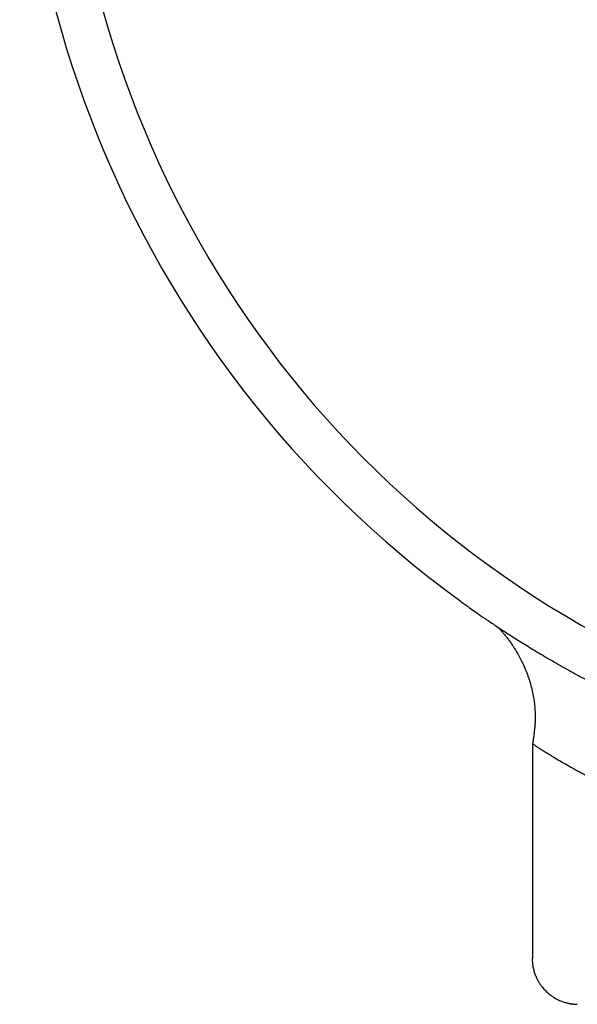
# Model space of a CAD drawing. Header units: millimetres. Extents: x 8 to 740, y 12 to 366.
# Tile 1 of 49: x 30 to 42, y 313 to 335. Entities that reach past the tile are written whole.
import ezdxf

# ---------------------------------------------------------------- set-up
doc = ezdxf.new("R2010")
doc.units = ezdxf.units.MM

msp = doc.modelspace()

# ---------------------------------------------------------------- linework, layer by layer
at = {"color": 7, "linetype": 'Continuous', "lineweight": 30}
msp.add_line((40.882, 318.453), (40.882, 313.691), dxfattribs=at)
for radius, start, end in [(23.753, 106.1413, 233.9075), (22.741, 179.9968, 245.4226)]:
    msp.add_arc((53.258, 340.819), radius, start, end, dxfattribs=at)
for points, knots in [([(39.265, 321.625), (39.268, 321.622), (39.275, 321.618), (39.323, 321.582), (39.401, 321.527), (39.51, 321.449), (39.65, 321.35), (39.823, 321.231), (40.028, 321.092), (40.264, 320.936), (40.53, 320.766), (40.823, 320.583), (41.145, 320.389), (41.495, 320.186), (41.873, 319.975), (42.283, 319.758), (42.726, 319.532), (43.045, 319.381), (43.206, 319.305)], [0, 0, 0, 0, 0.063116, 0.125718, 0.187922, 0.249897, 0.311816, 0.37385, 0.436168, 0.498935, 0.560941, 0.622828, 0.684729, 0.746773, 0.808028, 0.870592, 0.934557, 1, 1, 1, 1]), ([(40.111, 321.038), (40.12, 321.029), (40.147, 321.001), (40.193, 320.951), (40.247, 320.888), (40.3, 320.823), (40.352, 320.755), (40.401, 320.686), (40.471, 320.584), (40.555, 320.445), (40.641, 320.282), (40.71, 320.129), (40.767, 319.988), (40.815, 319.844), (40.857, 319.698), (40.891, 319.549), (40.913, 319.416), (40.927, 319.297), (40.935, 319.198), (40.938, 319.12), (40.939, 319.063), (40.939, 319.026), (40.938, 318.991), (40.937, 318.955), (40.936, 318.914), (40.933, 318.867), (40.929, 318.814), (40.924, 318.76), (40.918, 318.71), (40.913, 318.67), (40.909, 318.639), (40.906, 318.611), (40.901, 318.578), (40.895, 318.537), (40.888, 318.495), (40.884, 318.466), (40.882, 318.453)], [0, 0, 0, 0, 0.014784, 0.042792, 0.073042, 0.103376, 0.133679, 0.163949, 0.194255, 0.265647, 0.337073, 0.391172, 0.445236, 0.499297, 0.553274, 0.607228, 0.662063, 0.69823, 0.7349, 0.767894, 0.78202, 0.795256, 0.80762, 0.819564, 0.833814, 0.850787, 0.870416, 0.890625, 0.90856, 0.924263, 0.933361, 0.942235, 0.953929, 0.968776, 0.986764, 1, 1, 1, 1]), ([(40.882, 318.453), (40.882, 318.453), (40.88, 318.455), (40.887, 318.45), (40.905, 318.437), (40.937, 318.415), (40.983, 318.384), (41.044, 318.344), (41.119, 318.297), (41.207, 318.242), (41.308, 318.18), (41.426, 318.11), (41.559, 318.032), (41.669, 317.969), (41.748, 317.925), (41.787, 317.903), (41.827, 317.881), (41.869, 317.857), (41.912, 317.834), (41.956, 317.81), (42.029, 317.77), (42.135, 317.713), (42.279, 317.637), (42.436, 317.557), (42.559, 317.494), (42.644, 317.453), (42.684, 317.433), (42.72, 317.415), (42.752, 317.399), (42.779, 317.386), (42.806, 317.373), (42.857, 317.348), (42.934, 317.31), (43.043, 317.259), (43.163, 317.203), (43.295, 317.142), (43.438, 317.077), (43.594, 317.008), (43.763, 316.934), (43.946, 316.857), (44.076, 316.803), (44.142, 316.776)], [0, 0, 0, 0, 0.000389, 0.041779, 0.084017, 0.127123, 0.171114, 0.216007, 0.261815, 0.305859, 0.350743, 0.396476, 0.443068, 0.490531, 0.501849, 0.513303, 0.524895, 0.536625, 0.548492, 0.560497, 0.572639, 0.60674, 0.641885, 0.678075, 0.715312, 0.723816, 0.732372, 0.740982, 0.746727, 0.752214, 0.75787, 0.763696, 0.783359, 0.804738, 0.827834, 0.852645, 0.879172, 0.906896, 0.936275, 0.96731, 1, 1, 1, 1]), ([(40.874, 313.691), (40.875, 313.656), (40.877, 313.586), (40.893, 313.484), (40.918, 313.39), (40.949, 313.304), (40.984, 313.228), (41.022, 313.161), (41.06, 313.103), (41.097, 313.054), (41.134, 313.011), (41.172, 312.971), (41.213, 312.932), (41.265, 312.889), (41.327, 312.843), (41.403, 312.797), (41.48, 312.759), (41.559, 312.729), (41.636, 312.705), (41.697, 312.692), (41.737, 312.685), (41.761, 312.682), (41.79, 312.679), (41.828, 312.675), (41.858, 312.674), (41.874, 312.674)], [0, 0, 0, 0, 0.067559, 0.132566, 0.194308, 0.252163, 0.30562, 0.354277, 0.397836, 0.436089, 0.470773, 0.505939, 0.541684, 0.577951, 0.633184, 0.689225, 0.744497, 0.796087, 0.849396, 0.898393, 0.913107, 0.927502, 0.944357, 0.968598, 1, 1, 1, 1])]:
    msp.add_open_spline(points, degree=3, knots=knots, dxfattribs=at)

doc.saveas('drawing.dxf')
